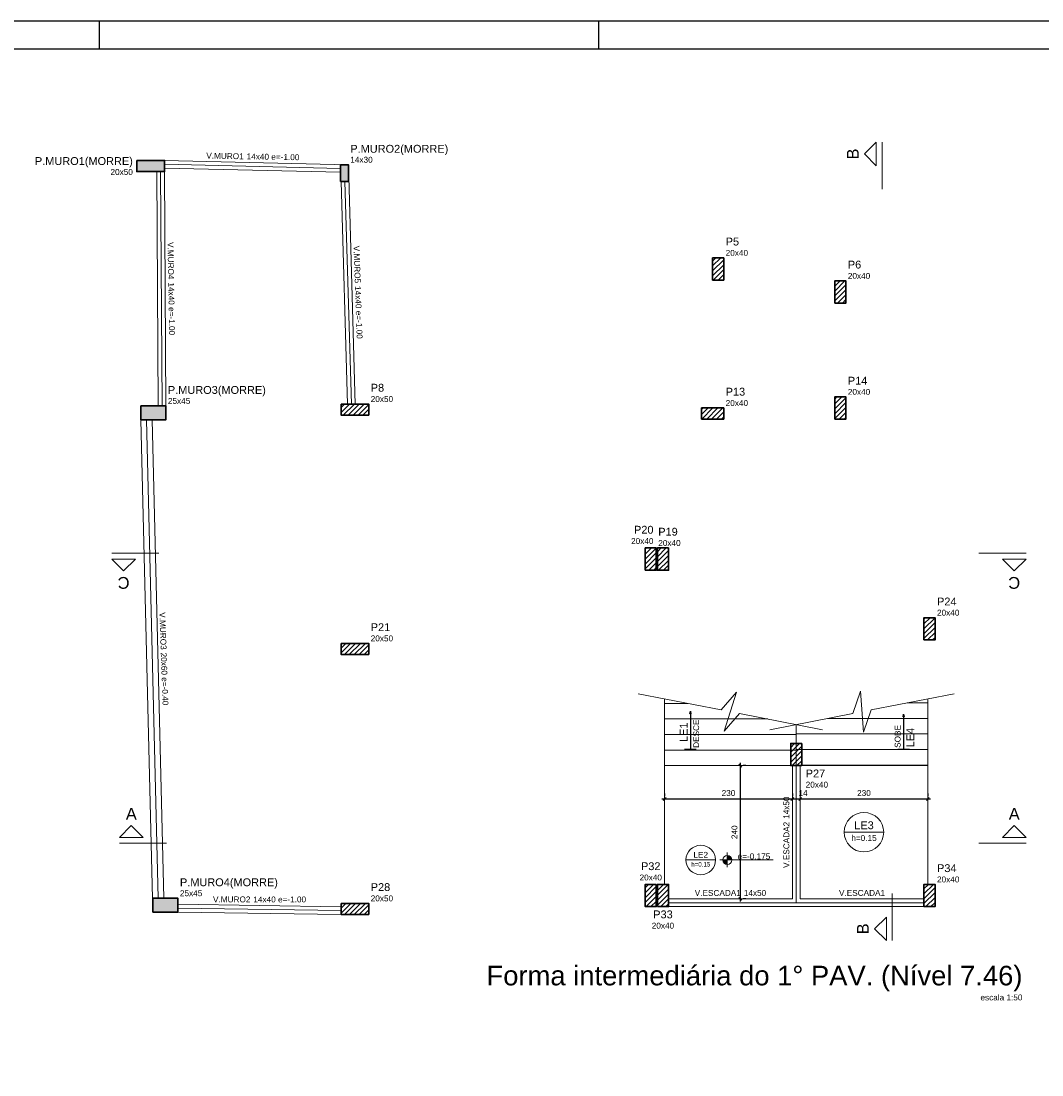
# Model space of a CAD drawing. Header units: millimetres. Extents: x 10 to 1250, y -62 to 528.
# Tile 188 of 193: x 103 to 140, y 219 to 257. Entities that reach past the tile are written whole.
import ezdxf

# ---------------------------------------------------------------- set-up
doc = ezdxf.new("R2010")
doc.units = ezdxf.units.MM
doc.header["$LTSCALE"] = 0.05
doc.linetypes.add('DOT', pattern=[6.35, 0, -6.35])
for name, color, linetype, lineweight in [('FO-Cortes', 9, 'Continuous', 5), ('FO-Cotas', 5, 'Continuous', 5), ('FO-Eixos', 5, 'Continuous', 5), ('FO-Hachura pilar que morre', 106, 'Continuous', 5), ('FO-Hachura pilar que passa', 19, 'Continuous', 5), ('FO-Hachuras das lajes', 1, 'Continuous', 20), ('FO-Pilares', 4, 'Continuous', 30), ('FO-Textos das lajes', 3, 'Continuous', 20), ('FO-Textos das vigas', 7, 'Continuous', 5), ('FO-Textos dos pilares', 7, 'Continuous', 5), ('FO-Títulos', 7, 'Continuous', 5), ('FO-Vigas', 7, 'Continuous', 5)]:
    doc.layers.add(name, color=color, linetype=linetype, lineweight=lineweight)
doc.layers.add('FOLHA_PADRÃO', color=7, linetype='Continuous')
doc.styles.add('Arial', font='arial.ttf')
doc.styles.get("Standard").update_dxf_attribs({"font": 'arial.ttf'})
doc.dimstyles.get("Standard").update_dxf_attribs({"dimtxt": 0.18, "dimasz": 0.18, "dimexe": 0.18, "dimexo": 0.0625, "dimgap": 0.1, "dimtad": 1, "dimzin": 0, "dimdsep": 46, "dimtxsty": 'Standard', "dimblk": 'OBLIQUE', "dimcen": 0.1, "dimadec": 0, "dimazin": 0, "dimtfac": 1, "dimtofl": 0, "dimtmove": 0, "dimatfit": 3, "dimldrblk": 'OBLIQUE', "dimfxl": 1, "dimtolj": 1, "dimtzin": 0, "dimarcsym": 1})
doc.dimstyles.new('UM_50.000000', dxfattribs={"dimtxt": 0.18, "dimasz": 0.1, "dimexe": 0.1, "dimexo": 0.2, "dimgap": 0.1, "dimtad": 1, "dimdec": 1, "dimlfac": 50, "dimzin": 0, "dimdsep": 46, "dimtxsty": 'Standard', "dimblk": 'OBLIQUE', "dimcen": 0.09, "dimdle": 0.1, "dimadec": 1, "dimazin": 2, "dimtfac": 1, "dimtdec": 1, "dimtofl": 0, "dimtmove": 0, "dimatfit": 3, "dimldrblk": 'OBLIQUE', "dimfxl": 1, "dimtolj": 1, "dimarcsym": 1})
pattern_1 = [(45, (88.23475, 673.45215), (-0.088388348, 0.088388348), [])]
pattern_2 = [(45, (53.91294, 673.45215), (-0.088388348, 0.088388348), [])]

# ---------------------------------------------------------------- blocks, each defined once
blk = doc.blocks.new('_Oblique')
at = {"color": 0, "linetype": 'ByBlock', "lineweight": -2}
blk.add_line((-0.5, -0.5), (0.5, 0.5), dxfattribs=at)
blk = doc.blocks.new('*D511')
at = {"layer": 'Defpoints', "color": 0, "transparency": 16777216}
for p in [(126.187, 229.215), (130.787, 229.215), (130.787, 229.215)]:
    blk.add_point(p, dxfattribs=at)
at = {"layer": 'FO-Cotas', "color": 0, "lineweight": -2, "transparency": 16777216}
for p, q in [((126.187, 229.415), (126.187, 229.315)), ((130.787, 229.415), (130.787, 229.315)), ((126.087, 229.215), (130.887, 229.215))]:
    blk.add_line(p, q, dxfattribs=at)
at = {"layer": 'FO-Cotas', "color": 0, "lineweight": -2, "transparency": 16777216, "xscale": 0.1, "yscale": 0.1, "zscale": 0.1, "rotation": 180}
blk.add_blockref('_Oblique', (126.187, 229.215), dxfattribs=at)
at = {"layer": 'FO-Cotas', "color": 0, "lineweight": -2, "transparency": 16777216, "xscale": 0.1, "yscale": 0.1, "zscale": 0.1}
blk.add_blockref('_Oblique', (130.787, 229.215), dxfattribs=at)
at = {"layer": 'FO-Cotas', "transparency": 16777216, "insert": (128.487, 229.427), "char_height": 0.2118, "attachment_point": 5, "rotation": 0.0057, "style": 'Arial'}
blk.add_mtext('\\A1;230', dxfattribs=at)
blk = doc.blocks.new('*D512')
at = {"layer": 'Defpoints', "color": 0, "transparency": 16777216}
for p in [(130.787, 229.215), (131.067, 229.215), (131.067, 229.215)]:
    blk.add_point(p, dxfattribs=at)
at = {"layer": 'FO-Cotas', "color": 0, "lineweight": -2, "transparency": 16777216}
for p, q in [((130.787, 229.415), (130.787, 229.315)), ((131.067, 229.415), (131.067, 229.315)), ((130.687, 229.215), (131.167, 229.215))]:
    blk.add_line(p, q, dxfattribs=at)
at = {"layer": 'FO-Cotas', "color": 0, "lineweight": -2, "transparency": 16777216, "xscale": 0.1, "yscale": 0.1, "zscale": 0.1, "rotation": 180}
blk.add_blockref('_Oblique', (130.787, 229.215), dxfattribs=at)
at = {"layer": 'FO-Cotas', "color": 0, "lineweight": -2, "transparency": 16777216, "xscale": 0.1, "yscale": 0.1, "zscale": 0.1}
blk.add_blockref('_Oblique', (131.067, 229.215), dxfattribs=at)
at = {"layer": 'FO-Cotas', "transparency": 16777216, "insert": (131.173, 229.427), "char_height": 0.2118, "attachment_point": 5, "rotation": 0.0057, "style": 'Arial'}
blk.add_mtext('\\A1;14', dxfattribs=at)
blk = doc.blocks.new('*D513')
at = {"layer": 'Defpoints', "color": 0, "transparency": 16777216}
for p in [(131.067, 229.215), (135.667, 229.215), (135.667, 229.215)]:
    blk.add_point(p, dxfattribs=at)
at = {"layer": 'FO-Cotas', "color": 0, "lineweight": -2, "transparency": 16777216}
for p, q in [((131.067, 229.415), (131.067, 229.315)), ((135.667, 229.415), (135.667, 229.315)), ((130.967, 229.215), (135.767, 229.215))]:
    blk.add_line(p, q, dxfattribs=at)
at = {"layer": 'FO-Cotas', "color": 0, "lineweight": -2, "transparency": 16777216, "xscale": 0.1, "yscale": 0.1, "zscale": 0.1, "rotation": 180}
blk.add_blockref('_Oblique', (131.067, 229.215), dxfattribs=at)
at = {"layer": 'FO-Cotas', "color": 0, "lineweight": -2, "transparency": 16777216, "xscale": 0.1, "yscale": 0.1, "zscale": 0.1}
blk.add_blockref('_Oblique', (135.667, 229.215), dxfattribs=at)
at = {"layer": 'FO-Cotas', "transparency": 16777216, "insert": (133.367, 229.427), "char_height": 0.2118, "attachment_point": 5, "rotation": 0.0057, "style": 'Arial'}
blk.add_mtext('\\A1;230', dxfattribs=at)
blk = doc.blocks.new('*D514')
at = {"layer": 'Defpoints', "color": 0, "transparency": 16777216}
for p in [(128.915, 230.415), (128.915, 230.415), (128.915, 225.615)]:
    blk.add_point(p, dxfattribs=at)
at = {"layer": 'FO-Cotas', "color": 0, "lineweight": -2, "transparency": 16777216}
for p, q in [((128.915, 225.515), (128.915, 230.515)), ((129.115, 230.415), (129.015, 230.415)), ((129.115, 225.615), (129.015, 225.615))]:
    blk.add_line(p, q, dxfattribs=at)
at = {"layer": 'FO-Cotas', "color": 0, "lineweight": -2, "transparency": 16777216, "xscale": 0.1, "yscale": 0.1, "zscale": 0.1}
for p, rotation in [((128.915, 230.415), 90), ((128.915, 225.615), 270)]:
    blk.add_blockref('_Oblique', p, dxfattribs=dict(at, rotation=rotation))
at = {"layer": 'FO-Cotas', "transparency": 16777216, "insert": (128.704, 228.015), "char_height": 0.2118, "attachment_point": 5, "rotation": 90, "style": 'Arial'}
blk.add_mtext('\\A1;240', dxfattribs=at)
blk = doc.blocks.new('A1EST. 1500')
at = {"layer": 'FOLHA_PADRÃO', "color": 1, "linetype": 'Continuous'}
for p, q in [((150.008, 59.4), (0, 59.4)), ((95.5, 59.4), (95.5, 58.4)), ((113.5, 58.4), (113.5, 59.4))]:
    blk.add_line(p, q, dxfattribs=at)
at = {"layer": 'FOLHA_PADRÃO', "color": 6, "linetype": 'Continuous'}
blk.add_lwpolyline([(149, 58.4), (149, 1), (1, 1), (1, 58.4), (149, 58.4)], dxfattribs=at)

msp = doc.modelspace()

# ---------------------------------------------------------------- hatches: boundary and pattern name
at = {"layer": 'FO-Hachura pilar que morre', "linetype": 'Continuous'}
for points in [[(107.1772, 252.2173), (107.1772, 252.0173), (107.1772, 251.8173), (107.6772, 251.8173), (108.1772, 251.8173), (108.1772, 252.0173), (108.1772, 252.2173), (107.6772, 252.2173)], [(114.5162, 251.4613), (114.6562, 251.4613), (114.7962, 251.4613), (114.7962, 251.7613), (114.7962, 252.0613), (114.6562, 252.0613), (114.5162, 252.0613), (114.5162, 251.7613)], [(107.3272, 243.3743), (107.3272, 243.1243), (107.3272, 242.8743), (107.7772, 242.8743), (108.2272, 242.8743), (108.2272, 243.1243), (108.2272, 243.3743), (107.7772, 243.3743)], [(107.7598, 225.6393), (107.7598, 225.3893), (107.7598, 225.1393), (108.2098, 225.1393), (108.6598, 225.1393), (108.6598, 225.3893), (108.6598, 225.6393), (108.2098, 225.6393)]]:
    msp.add_hatch(color=256, dxfattribs=at).paths.add_polyline_path(points)
at = {"layer": 'FO-Hachura pilar que passa', "linetype": 'Continuous'}
h = msp.add_hatch(dxfattribs=at)
h.set_pattern_fill('ANSI31', color=256, style=0)
h.set_pattern_definition(pattern_2)
h.paths.add_polyline_path([(127.9154, 247.9075), (128.1154, 247.9075), (128.3154, 247.9075), (128.3154, 248.3075), (128.3154, 248.7075), (128.1154, 248.7075), (127.9154, 248.7075), (127.9154, 248.3075)])
h = msp.add_hatch(dxfattribs=at)
h.set_pattern_fill('ANSI31', color=256, style=0)
h.set_pattern_definition(pattern_2)
h.paths.add_polyline_path([(132.3154, 247.0773), (132.5154, 247.0773), (132.7154, 247.0773), (132.7154, 247.4773), (132.7154, 247.8773), (132.5154, 247.8773), (132.3154, 247.8773), (132.3154, 247.4773)])
h = msp.add_hatch(dxfattribs=at)
h.set_pattern_fill('ANSI31', color=256, style=0)
h.set_pattern_definition(pattern_1)
h.paths.add_polyline_path([(114.5322, 243.4413), (114.5322, 243.2413), (114.5322, 243.0413), (115.0322, 243.0413), (115.5322, 243.0413), (115.5322, 243.2413), (115.5322, 243.4413), (115.0322, 243.4413)])
h = msp.add_hatch(dxfattribs=at)
h.set_pattern_fill('ANSI31', color=256, style=0)
h.set_pattern_definition(pattern_2)
h.paths.add_polyline_path([(132.3154, 242.8993), (132.5154, 242.8993), (132.7154, 242.8993), (132.7154, 243.2993), (132.7154, 243.6993), (132.5154, 243.6993), (132.3154, 243.6993), (132.3154, 243.2993)])
h = msp.add_hatch(dxfattribs=at)
h.set_pattern_fill('ANSI31', color=256, style=0)
h.set_pattern_definition(pattern_2)
h.paths.add_polyline_path([(127.5154, 243.2993), (127.5154, 243.0993), (127.5154, 242.8993), (127.9154, 242.8993), (128.3154, 242.8993), (128.3154, 243.0993), (128.3154, 243.2993), (127.9154, 243.2993)])
h = msp.add_hatch(dxfattribs=at)
h.set_pattern_fill('ANSI31', color=256, style=0)
h.set_pattern_definition(pattern_2)
h.paths.add_polyline_path([(125.4874, 237.4553), (125.6874, 237.4553), (125.8874, 237.4553), (125.8874, 237.8553), (125.8874, 238.2553), (125.6874, 238.2553), (125.4874, 238.2553), (125.4874, 237.8553)])
h = msp.add_hatch(dxfattribs=at)
h.set_pattern_fill('ANSI31', color=256, style=0)
h.set_pattern_definition(pattern_2)
h.paths.add_polyline_path([(126.3274, 238.2553), (126.1274, 238.2553), (125.9274, 238.2553), (125.9274, 237.8553), (125.9274, 237.4553), (126.1274, 237.4553), (126.3274, 237.4553), (126.3274, 237.8553)])
h = msp.add_hatch(dxfattribs=at)
h.set_pattern_fill('ANSI31', color=256, style=0)
h.set_pattern_definition(pattern_2)
h.paths.add_polyline_path([(135.5274, 234.9453), (135.7274, 234.9453), (135.9274, 234.9453), (135.9274, 235.3453), (135.9274, 235.7453), (135.7274, 235.7453), (135.5274, 235.7453), (135.5274, 235.3453)])
h = msp.add_hatch(dxfattribs=at)
h.set_pattern_fill('ANSI31', color=256, style=0)
h.set_pattern_definition(pattern_1)
h.paths.add_polyline_path([(114.5322, 234.8193), (114.5322, 234.6193), (114.5322, 234.4193), (115.0322, 234.4193), (115.5322, 234.4193), (115.5322, 234.6193), (115.5322, 234.8193), (115.0322, 234.8193)])
h = msp.add_hatch(dxfattribs=at)
h.set_pattern_fill('ANSI31', color=256, style=0)
h.set_pattern_definition(pattern_2)
h.paths.add_polyline_path([(131.1274, 231.2153), (130.9274, 231.2153), (130.7274, 231.2153), (130.7274, 230.8153), (130.7274, 230.4153), (130.9274, 230.4153), (131.1274, 230.4153), (131.1274, 230.8153)])
h = msp.add_hatch(dxfattribs=at)
h.set_pattern_fill('ANSI31', color=256, style=0)
h.set_pattern_definition(pattern_2)
h.paths.add_polyline_path([(125.8874, 226.1353), (125.6874, 226.1353), (125.4874, 226.1353), (125.4874, 225.7353), (125.4874, 225.3353), (125.6874, 225.3353), (125.8874, 225.3353), (125.8874, 225.7353)])
h = msp.add_hatch(dxfattribs=at)
h.set_pattern_fill('ANSI31', color=256, style=0)
h.set_pattern_definition(pattern_2)
h.paths.add_polyline_path([(125.9274, 225.3353), (126.1274, 225.3353), (126.3274, 225.3353), (126.3274, 225.7353), (126.3274, 226.1353), (126.1274, 226.1353), (125.9274, 226.1353), (125.9274, 225.7353)])
h = msp.add_hatch(dxfattribs=at)
h.set_pattern_fill('ANSI31', color=256, style=0)
h.set_pattern_definition(pattern_2)
h.paths.add_polyline_path([(135.5274, 225.3353), (135.7274, 225.3353), (135.9274, 225.3353), (135.9274, 225.7353), (135.9274, 226.1353), (135.7274, 226.1353), (135.5274, 226.1353), (135.5274, 225.7353)])
h = msp.add_hatch(dxfattribs=at)
h.set_pattern_fill('ANSI31', color=256, style=0)
h.set_pattern_definition(pattern_1)
h.paths.add_polyline_path([(114.5322, 225.4533), (114.5322, 225.2533), (114.5322, 225.0533), (115.0322, 225.0533), (115.5322, 225.0533), (115.5322, 225.2533), (115.5322, 225.4533), (115.0322, 225.4533)])
at = {"layer": 'FO-Textos das lajes', "linetype": 'Continuous'}
for points in [[(128.4453, 227.0169), (128.6042, 227.0169), (128.5988, 227.058), (128.5829, 227.0963), (128.5577, 227.1292), (128.5248, 227.1544), (128.4865, 227.1703), (128.4453, 227.1757), (128.4453, 227.0169)], [(128.4453, 227.0169), (128.2865, 227.0169), (128.2919, 226.9758), (128.3078, 226.9375), (128.333, 226.9046), (128.3659, 226.8793), (128.4042, 226.8634), (128.4453, 226.858), (128.4453, 227.0169)]]:
    msp.add_hatch(color=256, dxfattribs=at).paths.add_polyline_path(points)

# ---------------------------------------------------------------- linework, layer by layer
at = {"layer": 'FO-Cortes'}
for p, q in [((134.0238, 251.178), (134.0238, 252.8724)), ((107.9744, 238.0641), (106.28, 238.0641)), ((139.2026, 238.0641), (137.5082, 238.0641)), ((106.5564, 227.6192), (108.2508, 227.6192)), ((137.5082, 227.6192), (139.2026, 227.6192)), ((134.3868, 224.1125), (134.3868, 225.8069))]:
    msp.add_line(p, q, dxfattribs=at)
at = {"layer": 'FO-Cortes', "linetype": 'Continuous'}
for p, q in [((125.2394, 233.0053), (128.2256, 232.4226)), ((128.2256, 232.4226), (128.7805, 233.06)), ((128.7805, 233.06), (128.3342, 231.6556)), ((132.9656, 232.2931), (133.2401, 233.0924)), ((133.2401, 233.0924), (133.3546, 231.6233)), ((133.6292, 232.4226), (136.6154, 233.0053)), ((133.3546, 231.6233), (133.6292, 232.4226)), ((128.3342, 231.6556), (128.8892, 232.2931)), ((128.8892, 232.2931), (131.8754, 231.7103)), ((129.9794, 231.7103), (132.9656, 232.2931))]:
    msp.add_line(p, q, dxfattribs=at)
for points in [[(133.812, 252.8724), (133.812, 252.0252), (133.3884, 252.4488), (133.812, 252.8724)], [(106.28, 237.8523), (107.1272, 237.8523), (106.7036, 237.4287), (106.28, 237.8523)], [(139.2026, 237.8523), (138.3554, 237.8523), (138.779, 237.4287), (139.2026, 237.8523)], [(106.5564, 227.831), (107.4036, 227.831), (106.98, 228.2546), (106.5564, 227.831)], [(139.2026, 227.831), (138.3554, 227.831), (138.779, 228.2546), (139.2026, 227.831)], [(134.175, 224.1125), (134.175, 224.9597), (133.7514, 224.5361), (134.175, 224.1125)]]:
    msp.add_lwpolyline(points, close=True, dxfattribs=at)
at = {"layer": 'FO-Eixos'}
for p, q in [((108.1772, 252.0773), (114.5162, 251.9279)), ((108.036, 251.8173), (108.0872, 243.3743)), ((114.6736, 251.4613), (114.9078, 243.4413)), ((107.5272, 242.8743), (107.9476, 225.6393)), ((130.9274, 225.4753), (130.9274, 230.4153)), ((108.6598, 225.2793), (114.5322, 225.1933)), ((126.3274, 225.4753), (130.9274, 225.4753)), ((130.9274, 225.4753), (135.5274, 225.4753))]:
    msp.add_line(p, q, dxfattribs=at)
at = {"layer": 'FO-Hachuras das lajes', "linetype": 'Continuous'}
for p, q in [((126.1874, 230.4153), (126.1874, 232.8203)), ((135.6674, 230.4153), (135.6674, 232.8203)), ((126.1874, 232.6553), (127.0329, 232.6553)), ((135.6674, 232.6753), (134.9244, 232.6753)), ((126.1874, 232.0953), (129.9025, 232.0953)), ((135.6674, 232.1153), (132.0547, 232.1153)), ((130.9274, 230.4153), (130.9274, 231.8953)), ((130.9274, 230.4153), (130.9274, 231.8953)), ((126.1874, 231.5353), (130.9274, 231.5353)), ((135.6674, 231.5553), (130.9274, 231.5553)), ((126.1874, 230.9753), (130.9274, 230.9753)), ((135.6674, 230.9953), (130.9274, 230.9953)), ((135.6674, 230.4353), (130.9274, 230.4353))]:
    msp.add_line(p, q, dxfattribs=at)
at = {"layer": 'FO-Pilares'}
for points in [[(107.1772, 252.2173), (107.1772, 252.0173), (107.1772, 251.8173), (107.6772, 251.8173), (108.1772, 251.8173), (108.1772, 252.0173), (108.1772, 252.2173), (107.6772, 252.2173), (107.1772, 252.2173)], [(114.5162, 251.4613), (114.6562, 251.4613), (114.7962, 251.4613), (114.7962, 251.7613), (114.7962, 252.0613), (114.6562, 252.0613), (114.5162, 252.0613), (114.5162, 251.7613), (114.5162, 251.4613)], [(127.9154, 247.9075), (128.1154, 247.9075), (128.3154, 247.9075), (128.3154, 248.3075), (128.3154, 248.7075), (128.1154, 248.7075), (127.9154, 248.7075), (127.9154, 248.3075), (127.9154, 247.9075)], [(132.3154, 247.0773), (132.5154, 247.0773), (132.7154, 247.0773), (132.7154, 247.4773), (132.7154, 247.8773), (132.5154, 247.8773), (132.3154, 247.8773), (132.3154, 247.4773), (132.3154, 247.0773)], [(107.3272, 243.3743), (107.3272, 243.1243), (107.3272, 242.8743), (107.7772, 242.8743), (108.2272, 242.8743), (108.2272, 243.1243), (108.2272, 243.3743), (107.7772, 243.3743), (107.3272, 243.3743)], [(114.5322, 243.4413), (114.5322, 243.2413), (114.5322, 243.0413), (115.0322, 243.0413), (115.5322, 243.0413), (115.5322, 243.2413), (115.5322, 243.4413), (115.0322, 243.4413), (114.5322, 243.4413)], [(132.3154, 242.8993), (132.5154, 242.8993), (132.7154, 242.8993), (132.7154, 243.2993), (132.7154, 243.6993), (132.5154, 243.6993), (132.3154, 243.6993), (132.3154, 243.2993), (132.3154, 242.8993)], [(127.5154, 243.2993), (127.5154, 243.0993), (127.5154, 242.8993), (127.9154, 242.8993), (128.3154, 242.8993), (128.3154, 243.0993), (128.3154, 243.2993), (127.9154, 243.2993), (127.5154, 243.2993)], [(125.4874, 237.4553), (125.6874, 237.4553), (125.8874, 237.4553), (125.8874, 237.8553), (125.8874, 238.2553), (125.6874, 238.2553), (125.4874, 238.2553), (125.4874, 237.8553), (125.4874, 237.4553)], [(126.3274, 238.2553), (126.1274, 238.2553), (125.9274, 238.2553), (125.9274, 237.8553), (125.9274, 237.4553), (126.1274, 237.4553), (126.3274, 237.4553), (126.3274, 237.8553), (126.3274, 238.2553)], [(135.5274, 234.9453), (135.7274, 234.9453), (135.9274, 234.9453), (135.9274, 235.3453), (135.9274, 235.7453), (135.7274, 235.7453), (135.5274, 235.7453), (135.5274, 235.3453), (135.5274, 234.9453)], [(114.5322, 234.8193), (114.5322, 234.6193), (114.5322, 234.4193), (115.0322, 234.4193), (115.5322, 234.4193), (115.5322, 234.6193), (115.5322, 234.8193), (115.0322, 234.8193), (114.5322, 234.8193)], [(131.1274, 231.2153), (130.9274, 231.2153), (130.7274, 231.2153), (130.7274, 230.8153), (130.7274, 230.4153), (130.9274, 230.4153), (131.1274, 230.4153), (131.1274, 230.8153), (131.1274, 231.2153)], [(125.8874, 226.1353), (125.6874, 226.1353), (125.4874, 226.1353), (125.4874, 225.7353), (125.4874, 225.3353), (125.6874, 225.3353), (125.8874, 225.3353), (125.8874, 225.7353), (125.8874, 226.1353)], [(125.9274, 225.3353), (126.1274, 225.3353), (126.3274, 225.3353), (126.3274, 225.7353), (126.3274, 226.1353), (126.1274, 226.1353), (125.9274, 226.1353), (125.9274, 225.7353), (125.9274, 225.3353)], [(135.5274, 225.3353), (135.7274, 225.3353), (135.9274, 225.3353), (135.9274, 225.7353), (135.9274, 226.1353), (135.7274, 226.1353), (135.5274, 226.1353), (135.5274, 225.7353), (135.5274, 225.3353)], [(107.7598, 225.6393), (107.7598, 225.3893), (107.7598, 225.1393), (108.2098, 225.1393), (108.6598, 225.1393), (108.6598, 225.3893), (108.6598, 225.6393), (108.2098, 225.6393), (107.7598, 225.6393)], [(114.5322, 225.4533), (114.5322, 225.2533), (114.5322, 225.0533), (115.0322, 225.0533), (115.5322, 225.0533), (115.5322, 225.2533), (115.5322, 225.4533), (115.0322, 225.4533), (114.5322, 225.4533)]]:
    msp.add_lwpolyline(points, close=True, dxfattribs=at)
at = {"layer": 'FO-Textos das lajes', "linetype": 'Continuous'}
for p, q in [((126.9022, 231.0031), (127.3258, 231.0031)), ((126.9022, 231.0031), (127.3258, 231.0031)), ((135.0055, 231.0031), (134.5819, 231.0031)), ((135.0055, 231.0031), (134.5819, 231.0031))]:
    msp.add_line(p, q, dxfattribs=at)
at = {"layer": 'FO-Textos das lajes'}
for p, q in [((132.657, 228.0153), (134.0778, 228.0153)), ((128.4453, 227.2816), (128.4453, 226.7521)), ((126.9561, 227.0169), (128.0217, 227.0169)), ((128.1806, 227.0169), (128.7101, 227.0169)), ((128.7101, 227.0169), (130.1012, 227.0169))]:
    msp.add_line(p, q, dxfattribs=at)
for centre, radius in [((133.3674, 228.0153), 0.7104), ((127.4889, 227.0169), 0.5328), ((128.4453, 227.0169), 0.1588)]:
    msp.add_circle(centre, radius, dxfattribs=at)
at = {"layer": 'FO-Vigas'}
for p, q in [((108.1788, 252.2173), (114.7962, 252.0613)), ((107.896, 251.8173), (107.9472, 243.3743)), ((108.176, 251.8173), (108.2272, 243.3747)), ((108.1772, 251.9373), (114.5162, 251.7879)), ((114.7962, 252.0592), (115.0479, 243.4413)), ((114.5335, 251.4613), (114.7677, 243.4413)), ((107.3271, 242.8743), (107.7597, 225.1393)), ((107.7273, 242.8743), (108.1477, 225.6393)), ((126.1874, 230.4153), (130.7274, 230.4153)), ((126.1874, 226.1353), (126.1874, 230.4153)), ((130.7874, 225.6153), (130.7874, 230.4153)), ((131.0674, 225.6153), (131.0674, 230.4153)), ((131.1274, 230.4153), (135.6674, 230.4153)), ((135.6674, 226.1353), (135.6674, 230.4153)), ((126.3274, 225.6153), (130.7874, 225.6153)), ((131.0674, 225.6153), (135.5274, 225.6153)), ((108.6598, 225.1393), (108.6588, 225.1393)), ((108.6588, 225.1393), (114.5312, 225.0533)), ((108.6598, 225.4193), (114.5322, 225.3333)), ((126.3274, 225.3353), (130.9274, 225.3353)), ((130.9274, 225.3353), (135.5274, 225.3353)), ((114.5312, 225.0533), (114.5322, 225.0533))]:
    msp.add_line(p, q, dxfattribs=at)

# ---------------------------------------------------------------- block references
msp.add_blockref('A1EST. 1500', (10.3174, 197.8364))

# ---------------------------------------------------------------- texts
at = {"layer": 'FO-Cortes', "linetype": 'DOT', "ltscale": 0.2, "char_height": 0.4236, "attachment_point": 8, "line_spacing_factor": 0.798, "style": 'Arial'}
for s, insert, width, rotation in [('B', (133.1766, 252.4488), 1.351433, 90), ('C', (106.7036, 237.2169), 1.463228, 180), ('C', (138.779, 237.2169), 1.463228, 180), ('B', (133.5396, 224.5361), 1.351433, 90)]:
    msp.add_mtext(s, dxfattribs=dict(at, insert=insert, width=width, rotation=rotation))
at = {"layer": 'FO-Cortes', "linetype": 'DOT', "ltscale": 0.2, "char_height": 0.4236, "width": 1.351433, "attachment_point": 8, "line_spacing_factor": 0.798, "style": 'Arial'}
for insert in [(106.98, 228.4664), (138.779, 228.4664)]:
    msp.add_mtext('A', dxfattribs=dict(at, insert=insert))
at = {"layer": 'FO-Textos das lajes', "linetype": 'Continuous', "attachment_point": 7, "rotation": 90, "line_spacing_factor": 0.798, "style": 'Arial'}
for s, insert, char_height in [('LE1', (127.0152, 231.2678), 0.2824), ('DESCE', (127.4317, 231.056), 0.2118), ('SOBE', (134.6878, 231.056), 0.2118), ('LE4', (135.1749, 231.0737), 0.2824)]:
    msp.add_mtext(s, dxfattribs=dict(at, insert=insert, char_height=char_height))
at = {"layer": 'FO-Textos das lajes', "line_spacing_factor": 0.798, "style": 'Arial'}
for s, insert, char_height, attachment_point in [('LE3', (133.3674, 228.1212), 0.2824, 8), ('h=0.15', (133.3674, 227.6976), 0.2118, 8), ('LE2', (127.4889, 227.0963), 0.2118, 8), ('e=-0.175', (128.816, 227.0381), 0.2118, 7), ('h=0.15', (127.4889, 226.7786), 0.15885, 8)]:
    msp.add_mtext(s, dxfattribs=dict(at, insert=insert, char_height=char_height, attachment_point=attachment_point))
at = {"layer": 'FO-Textos das vigas', "linetype": 'Continuous', "char_height": 0.2118, "line_spacing_factor": 0.798, "style": 'Arial'}
for s, insert, attachment_point, rotation in [('V.MURO1', (111.0262, 252.2561), 9, 359), ('14x40 e=-1.00', (111.1321, 252.2536), 7, 359), ('V.MURO4', (108.3055, 247.9263), 9, 271), ('V.MURO5', (115.0267, 247.7921), 9, 272), ('14x40 e=-1.00', (108.3061, 247.8204), 7, 271), ('14x40 e=-1.00', (115.0298, 247.6863), 7, 272), ('V.MURO3', (108.0353, 234.589), 9, 272), ('20x60 e=-0.40', (108.0379, 234.4831), 7, 272), ('14x50', (130.6815, 228.4967), 7, 90), ('V.ESCADA2', (130.6815, 228.3908), 9, 90)]:
    msp.add_mtext(s, dxfattribs=dict(at, insert=insert, attachment_point=attachment_point, rotation=rotation))
for s, insert, attachment_point in [('V.ESCADA1', (128.9329, 225.7212), 9), ('14x50', (129.0388, 225.7212), 7), ('V.ESCADA1', (133.2974, 225.7212), 8), ('V.MURO2', (111.27, 225.487), 9), ('14x40 e=-1.00', (111.3758, 225.4855), 7)]:
    msp.add_mtext(s, dxfattribs=dict(at, insert=insert, attachment_point=attachment_point))
at = {"layer": 'FO-Textos dos pilares', "linetype": 'Continuous', "line_spacing_factor": 0.798, "style": 'Arial'}
for s, insert, char_height, attachment_point in [('P.MURO2(MORRE)', (114.8667, 252.4092), 0.2824, 7), ('P.MURO1(MORRE)', (107.0357, 251.9682), 0.2824, 9), ('14x30', (114.8668, 252.1319), 0.2118, 7), ('20x50', (107.036, 251.6908), 0.2118, 9), ('P5', (128.386, 249.1488), 0.2824, 7), ('20x40', (128.386, 248.7781), 0.2118, 7), ('P6', (132.786, 248.3186), 0.2824, 7), ('20x40', (132.786, 247.9479), 0.2118, 7), ('P14', (132.786, 244.1406), 0.2824, 7), ('P.MURO3(MORRE)', (108.2977, 243.7222), 0.2824, 7), ('P8', (115.6028, 243.8826), 0.2824, 7), ('P13', (128.386, 243.7406), 0.2824, 7), ('25x45', (108.2978, 243.4449), 0.2118, 7), ('20x50', (115.6028, 243.5119), 0.2118, 7), ('20x40', (132.786, 243.7699), 0.2118, 7), ('20x40', (128.386, 243.3699), 0.2118, 7), ('P20', (125.7862, 238.7672), 0.2824, 9), ('P19', (125.958, 238.6966), 0.2824, 7), ('20x40', (125.7862, 238.3965), 0.2118, 9), ('20x40', (125.958, 238.3259), 0.2118, 7), ('P24', (135.998, 236.1866), 0.2824, 7), ('20x40', (135.998, 235.8159), 0.2118, 7), ('P21', (115.6028, 235.2606), 0.2824, 7), ('20x50', (115.6028, 234.8899), 0.2118, 7), ('P27', (131.2686, 229.9917), 0.2824, 7), ('20x40', (131.2686, 229.6211), 0.2118, 7), ('P32', (125.6874, 226.6472), 0.2824, 8), ('P34', (135.998, 226.5766), 0.2824, 7), ('P.MURO4(MORRE)', (108.7307, 225.9872), 0.2824, 7), ('P28', (115.6028, 225.8946), 0.2824, 7), ('20x40', (125.6874, 226.2765), 0.2118, 8), ('20x40', (135.998, 226.2059), 0.2118, 7), ('25x45', (108.7304, 225.7099), 0.2118, 7), ('20x50', (115.6028, 225.5239), 0.2118, 7), ('P33', (126.1274, 224.9117), 0.2824, 8), ('20x40', (126.1274, 224.5411), 0.2118, 8)]:
    msp.add_mtext(s, dxfattribs=dict(at, insert=insert, char_height=char_height, attachment_point=attachment_point))
at = {"layer": 'FO-Títulos', "linetype": 'Continuous', "insert": (139.075, 222.2872), "char_height": 0.706, "width": 49.501435, "attachment_point": 9, "line_spacing_factor": 0.798, "style": 'Arial'}
msp.add_mtext('Forma intermediária do 1%%D PAV. (Nível 7.46)', dxfattribs=at)
at = {"layer": 'FO-Títulos', "linetype": 'Continuous', "insert": (139.0748, 221.9552), "char_height": 0.2118, "attachment_point": 9, "line_spacing_factor": 0.798, "style": 'Arial'}
msp.add_mtext('escala 1:50', dxfattribs=at)

# ---------------------------------------------------------------- dimensions: what is measured, and where the dimension line sits
at = {"layer": 'FO-Cotas'}
dim = msp.add_linear_dim(base=(128.9154, 230.4153), p1=(128.9154, 225.6153), p2=(128.9154, 230.4153), angle=90, dimstyle='UM_50.000000', override={"dimtxt": 0.2118, "dimasz": 0.1, "dimexe": 0.1, "dimexo": 0.2, "dimtad": 1, "dimtih": 0, "dimtoh": 0, "dimdec": 1, "dimlfac": 50, "dimzin": 8, "dimtxsty": 'Arial', "dimblk": 'Oblique', "dimblk1": 'Oblique', "dimblk2": 'Oblique', "dimsah": 1, "dimdle": 0.1, "dimse1": 0, "dimse2": 0, "dimclrt": 256, "dimadec": 1, "dimazin": 3, "dimtmove": 2, "dimldrblk": 'Oblique'}, dxfattribs=at)
dim.commit()
dim.dimension.update_dxf_attribs({"geometry": '*D514', "text_midpoint": (128.7036, 228.0153), "dimtype": 160, "text_rotation": 90})
for base, p1, p2, picture, middle in [((130.7874, 229.2153), (126.1874, 229.2153), (130.7874, 229.2153), '*D511', (128.4874, 229.4271)), ((131.0674, 229.2153), (130.7874, 229.2153), (131.0674, 229.2153), '*D512', (131.1733, 229.4271)), ((135.6674, 229.2153), (131.0674, 229.2153), (135.6674, 229.2153), '*D513', (133.3674, 229.4271))]:
    dim = msp.add_linear_dim(base=base, p1=p1, p2=p2, dimstyle='UM_50.000000', override={"dimtxt": 0.2118, "dimasz": 0.1, "dimexe": 0.1, "dimexo": 0.2, "dimtad": 1, "dimtih": 0, "dimtoh": 0, "dimdec": 1, "dimlfac": 50, "dimzin": 8, "dimtxsty": 'Arial', "dimblk": 'Oblique', "dimblk1": 'Oblique', "dimblk2": 'Oblique', "dimsah": 1, "dimdle": 0.1, "dimse1": 0, "dimse2": 0, "dimclrt": 256, "dimadec": 1, "dimazin": 3, "dimtmove": 2, "dimldrblk": 'Oblique'}, dxfattribs=at)
    dim.commit()
    dim.dimension.update_dxf_attribs({"geometry": picture, "text_midpoint": middle, "dimtype": 160, "text_rotation": 0.00573})

# ---------------------------------------------------------------- leaders
at = {"layer": 'FO-Textos das lajes', "linetype": 'Continuous'}
for points in [[(127.114, 232.3798), (127.114, 231.0031)], [(134.7937, 232.2739), (134.7937, 231.0031)]]:
    msp.add_leader(points, dimstyle='Standard', override={"dimasz": 0.1, "dimldrblk": 'Closed'}, dxfattribs=at)

doc.saveas('drawing.dxf')
